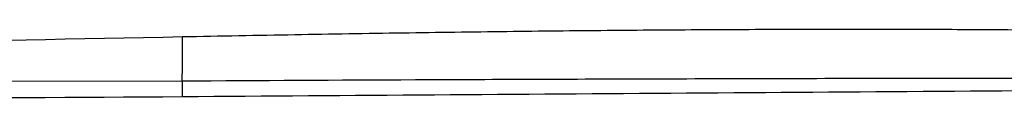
# Model space of a CAD drawing. Header units: millimetres. Extents: x 15 to 1195, y 5 to 836.
# Tile 7 of 35: x 611.38 to 636.92, y 97.13 to 98.95. Entities that reach past the tile are written whole.
import ezdxf

# ---------------------------------------------------------------- set-up
doc = ezdxf.new("R2010")
doc.units = ezdxf.units.MM

msp = doc.modelspace()

# ---------------------------------------------------------------- linework, layer by layer
at = {"color": 7, "linetype": 'Continuous', "lineweight": 25}
msp.add_line((607.963, 97.585), (615.597, 97.603), dxfattribs=at)
for points, knots in [([(615.61, 98.749), (616.579, 98.768), (618.483, 98.804), (621.286, 98.85), (623.987, 98.887), (626.584, 98.915), (629.078, 98.934), (631.469, 98.944), (633.756, 98.946), (635.941, 98.939), (638.022, 98.923), (640, 98.899), (641.284, 98.875), (641.908, 98.863)], [0, 0, 0, 0, 0.110518, 0.217112, 0.319783, 0.418532, 0.513358, 0.604263, 0.691247, 0.774312, 0.853458, 0.928687, 1, 1, 1, 1]), ([(615.597, 97.603), (615.599, 97.634), (615.6, 97.687), (615.603, 97.83), (615.605, 97.922), (615.607, 98.133), (615.608, 98.252), (615.61, 98.499), (615.61, 98.626), (615.61, 98.749)], [0, 0, 0, 0, 0.25, 0.25, 0.5, 0.5, 0.75, 0.75, 1, 1, 1, 1]), ([(615.597, 97.603), (617.615, 97.614), (621.766, 97.636), (628.168, 97.659), (634.916, 97.675), (639.531, 97.674), (641.896, 97.674)], [0, 0, 0, 0, 0.230168, 0.473603, 0.730219, 1, 1, 1, 1]), ([(615.597, 97.603), (615.597, 97.581), (615.598, 97.529), (615.599, 97.377), (615.6, 97.279), (615.6, 97.187)], [0, 0, 0, 0, 0.5, 0.5, 1, 1, 1, 1])]:
    msp.add_open_spline(points, degree=3, knots=knots, dxfattribs=at)
for points in [[(599.363, 98.425), (604.778, 98.535), (610.194, 98.643), (615.61, 98.749)], [(641.765, 97.374), (633.043, 97.308), (624.322, 97.253), (615.6, 97.187)], [(615.6, 97.187), (610.188, 97.146), (604.775, 97.134), (599.363, 97.134)]]:
    msp.add_open_spline(points, degree=3, dxfattribs=at)

doc.saveas('drawing.dxf')
